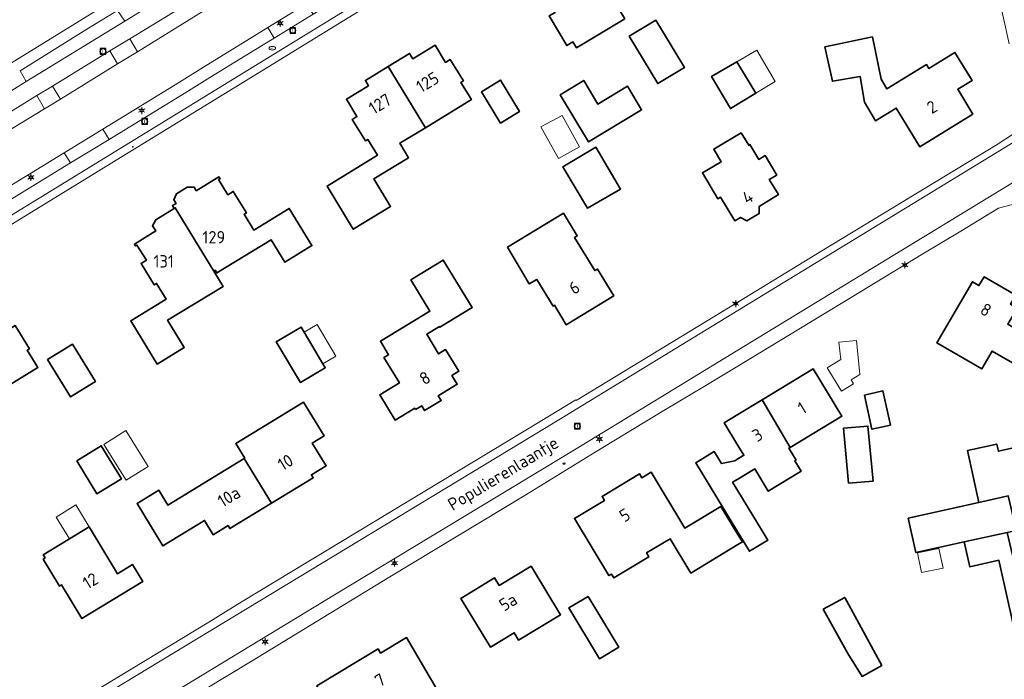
# Model space of a CAD drawing. Header units: metres. Extents: x 140853 to 145288, y 474558 to 480269.
# Tile 183 of 256: x 143396 to 143539, y 478289 to 478384. Entities that reach past the tile are written whole.
import ezdxf
from ezdxf.enums import TextEntityAlignment as Align

# ---------------------------------------------------------------- set-up
doc = ezdxf.new("R2010")
doc.units = ezdxf.units.M
doc.header["$MEASUREMENT"] = 0
for name, color, linetype, lineweight in [('B-WE-GR-GRAS_KRUIDENRIJK-G', 80, 'Continuous', 18), ('B-WE-KL-ET_LS_OV_LICHTMAST-S', 190, 'Continuous', 18), ('B-WE-KL-WATER_BRANDLEIDING_PUT-S', 150, 'Continuous', 18), ('B-WE-KL-WATER_PUT-S', 170, 'Continuous', 18), ('B-WE-OG-BEBOUWING-G', 7, 'Continuous', 35), ('B-WE-OG-BEBOUWING_BIJGEBOUW-G', 7, 'Continuous', 18), ('B-WE-OG-BEBOUWING_HUISNUMMER-T18', 10, 'Continuous', 18), ('B-WE-OG-BEBOUWING_LUIFEL-G', 7, 'Continuous', 18), ('B-WE-OG-BEBOUWING_STRAATNAAM-T18', 10, 'Continuous', 18), ('B-WE-OG-TERREIN_ERF-G', 7, 'Continuous', 18), ('B-WE-RI-GWA_RIOOLPUT-S', 30, 'Continuous', 18), ('B-WE-VH-VERHARDING_ASFALT-G', 252, 'Continuous', 18), ('B-WE-VH-VERHARDING_BETONSTRAATSTEEN-G', 252, 'Continuous', 18), ('B-WE-VH-VERHARDING_GRASBETONSTEEN-G', 70, 'Continuous', 18), ('B-WE-VH-VERHARDING_TEGEL-G', 252, 'Continuous', 18), ('X-XX-XX-ALGEMEEN-S', 7, 'Continuous', 18)]:
    doc.layers.add(name, color=color, linetype=linetype, lineweight=lineweight)
doc.styles.add('NLCS-ISO', font='txt')

# ---------------------------------------------------------------- blocks, each defined once
blk = doc.blocks.new('SIE-WEG_AFVALBAK_TYPE_01')
for radius in [0.25, 0.156]:
    blk.add_circle((0, 0), radius)
blk = doc.blocks.new('B-SIE-WEG_LICHTMAST-SO')
at = {"ltscale": 0.1}
for p, q in [((-1.1, 0.63), (-2.19, 1.27)), ((0, 1.27), (0, 2.53)), ((1.1, 0.63), (2.19, 1.27)), ((-1.1, -0.63), (-2.19, -1.27)), ((0, -1.27), (0, -2.53)), ((1.1, -0.63), (2.19, -1.27))]:
    blk.add_line(p, q, dxfattribs=at)
at = {"flags": 128}
for points in [[(-1.16, 0.5), (1.16, 0.5)], [(-1.16, -0.5), (1.16, -0.5)]]:
    blk.add_lwpolyline(points, dxfattribs=at)
at = {"ltscale": 0.1}
blk.add_circle((0, 0), 1.27, dxfattribs=at)
at = {"style": 'NLCS-ISO'}
blk.add_attdef('TYPE', text='', height=1.8, dxfattribs=at).set_placement((0, 2.53), align=Align.BOTTOM_CENTER)
blk = doc.blocks.new('SRI-PUT_INSPECTIE-SO')
at = {"lineweight": -3, "flags": 128}
blk.add_lwpolyline([(-2, -2), (2, -2), (2, 2), (-2, 2)], close=True, dxfattribs=at)
at = {"lineweight": -3, "ltscale": 1.5}
blk.add_circle((0, 0), 2, dxfattribs=at)
at = {"ltscale": 0.1, "style": 'NLCS-ISO'}
blk.add_text('I', height=2.5, dxfattribs=at).set_placement((0, -0.01), align=Align.MIDDLE_CENTER)
blk = doc.blocks.new('SIE-WEG_STRAATPOT_BRANDKRAAN-SO')
blk.add_ellipse((0, 0), major_axis=(-0.729, 0), ratio=0.685994)
at = {"style": 'NLCS-ISO'}
blk.add_text('BR', height=0.4, dxfattribs=at).set_placement((-0.3, -0.15))
blk = doc.blocks.new('SKL-WATERLEIDINGPUT-SO')
at = {"color": 0, "linetype": 'ByBlock', "lineweight": 18}
blk.add_ellipse((0, 0), major_axis=(2.5, 0), ratio=0.54, dxfattribs=at)
at = {"color": 0, "linetype": 'ByBlock', "lineweight": 18, "style": 'NLCS-ISO'}
blk.add_text('wl', height=1.8, dxfattribs=at).set_placement((0, 0), align=Align.MIDDLE_CENTER)

msp = doc.modelspace()

# ---------------------------------------------------------------- linework, layer by layer
at = {"layer": 'B-WE-GR-GRAS_KRUIDENRIJK-G', "ltscale": 0.2, "flags": 128}
for points in [[(143396.954, 478375.302), (143411.227, 478384.05), (143410.172, 478385.594), (143405.739, 478382.869), (143396.069, 478376.841), (143396.954, 478375.302)], [(143438.48, 478385.034), (143437.545, 478386.572), (143431.931, 478383.114), (143432.836, 478381.568), (143438.48, 478385.034)], [(143411.934, 478381.5), (143409.048, 478379.759), (143410.184, 478377.875), (143413.081, 478379.623), (143411.934, 478381.5)], [(143400.742, 478374.606), (143398.489, 478373.257), (143399.619, 478371.369), (143401.902, 478372.737), (143400.742, 478374.606)], [(143408.054, 478368.406), (143402.459, 478364.997), (143403.369, 478363.503), (143408.972, 478366.916), (143408.054, 478368.406)]]:
    msp.add_lwpolyline(points, close=True, dxfattribs=at)
at = {"layer": 'B-WE-OG-BEBOUWING-G', "ltscale": 0.2, "flags": 128}
for points in [[(143477.424, 478394.676), (143474.524, 478392.934), (143474.011, 478393.783), (143470.929, 478391.922), (143471.445, 478391.068), (143470.419, 478390.446), (143473.521, 478385.31), (143472.665, 478384.793), (143475.249, 478380.513), (143476.105, 478381.03), (143476.618, 478380.181), (143483.627, 478384.404), (143477.424, 478394.676)], [(143484.271, 478381.849), (143488.411, 478374.992), (143492.263, 478377.318), (143488.123, 478384.175), (143484.271, 478381.849)], [(143534.031, 478370.558), (143531.839, 478374.174), (143533.906, 478375.432), (143531.422, 478379.514), (143527.645, 478377.207), (143527.313, 478377.754), (143521.567, 478374.262), (143520.734, 478375.626), (143519.486, 478381.768), (143513.071, 478380.403), (143512.612, 478380.303), (143513.7, 478375.331), (143517.709, 478376.033), (143518.36, 478372.315), (143519.934, 478369.61), (143522.934, 478371.452), (143526.372, 478365.854), (143534.031, 478370.558)], [(143449.344, 478377.455), (143454.76, 478368.612), (143461.428, 478372.679), (143459.908, 478375.172), (143460.249, 478375.38), (143458.359, 478378.479), (143457.668, 478378.058), (143456.147, 478380.551), (143452.937, 478378.593), (143452.468, 478379.361), (143449.344, 478377.455)], [(143449.344, 478377.455), (143446.065, 478375.456), (143446.526, 478374.682), (143443.316, 478372.724), (143444.841, 478370.223), (143444.167, 478369.811), (143446.057, 478366.712), (143446.399, 478366.921), (143447.805, 478364.616), (143440.505, 478360.163), (143444.317, 478353.914), (143449.721, 478357.21), (143447.289, 478361.197), (143452.326, 478364.269), (143451.056, 478366.353), (143454.76, 478368.612), (143449.344, 478377.455)], [(143499.852, 478378.135), (143496.205, 478376.007), (143498.91, 478371.371), (143502.602, 478373.619), (143499.852, 478378.135)], [(143462.857, 478373.832), (143465.627, 478369.29), (143468.376, 478370.967), (143465.606, 478375.509), (143462.857, 478373.832)], [(143474.261, 478373.382), (143478.391, 478366.56), (143486.066, 478371.195), (143483.999, 478374.619), (143479.723, 478372.037), (143477.679, 478375.463), (143474.261, 478373.382)], [(143500.501, 478367.879), (143496.515, 478365.503), (143497.595, 478363.691), (143494.863, 478362.063), (143497.094, 478358.319), (143497.481, 478358.55), (143499.577, 478355.113), (143500.397, 478355.613), (143501.306, 478355.14), (143503.069, 478356.186), (143503.079, 478357.216), (143505.884, 478358.917), (143504.548, 478361.106), (143505.622, 478361.746), (143503.943, 478364.563), (143503.032, 478364.021), (143501.753, 478366.168), (143501.581, 478366.066), (143500.501, 478367.879)], [(143478.234, 478356.936), (143483.022, 478359.724), (143479.448, 478365.777), (143474.677, 478362.961), (143478.234, 478356.936)], [(143418.38, 478356.924), (143418.522, 478357.011), (143424.111, 478347.852), (143424.305, 478347.971), (143424.545, 478347.578), (143432.411, 478352.388), (143434.404, 478349.129), (143438.328, 478351.529), (143435.026, 478356.929), (143429.89, 478353.789), (143428.492, 478356.075), (143428.825, 478356.279), (143426.926, 478359.384), (143426.141, 478358.904), (143424.816, 478361.087), (143425.013, 478361.206), (143424.842, 478361.488), (143421.565, 478359.474), (143421.251, 478359.985), (143420.268, 478360.013), (143418.734, 478359.05), (143418.321, 478358.177), (143418.647, 478357.648), (143418.129, 478357.322), (143418.38, 478356.924)], [(143424.111, 478347.852), (143418.522, 478357.011), (143418.38, 478356.924), (143415.704, 478355.29), (143415.234, 478354.416), (143415.698, 478353.7), (143412.616, 478351.76), (143412.792, 478351.48), (143412.986, 478351.603), (143414.355, 478349.428), (143413.585, 478348.943), (143415.479, 478345.846), (143415.82, 478346.055), (143417.213, 478343.777), (143412.077, 478340.636), (143415.906, 478334.374), (143419.839, 478336.779), (143417.429, 478340.721), (143425.465, 478345.635), (143424.111, 478347.852)], [(143466.62, 478351.289), (143469.794, 478345.986), (143470.887, 478346.651), (143473.241, 478342.78), (143473.429, 478342.894), (143475.148, 478340.066), (143482.029, 478344.249), (143479.66, 478348.146), (143479.276, 478347.912), (143476.356, 478352.714), (143476.741, 478352.948), (143474.746, 478356.229), (143466.62, 478351.289)], [(143453.341, 478327.791), (143454.227, 478328.333), (143454.644, 478327.651), (143457.043, 478329.115), (143456.626, 478329.798), (143459.357, 478331.466), (143458.585, 478332.729), (143459.592, 478333.344), (143457.679, 478336.476), (143456.672, 478335.861), (143454.946, 478338.686), (143456.781, 478339.807), (143456.833, 478339.721), (143461.526, 478342.589), (143457.34, 478349.441), (143452.647, 478346.574), (143455.41, 478342.051), (143448.242, 478337.672), (143449.43, 478335.726), (143448.748, 478335.309), (143450.979, 478331.657), (143448.154, 478329.931), (143450.396, 478326.261), (143453.221, 478327.987), (143453.341, 478327.791)], [(143539.765, 478334.558), (143542.012, 478338.434), (143539.07, 478340.139), (143540.426, 478342.495), (143539.479, 478343.055), (143540.243, 478344.346), (143535.671, 478347.037), (143534.91, 478345.744), (143533.962, 478346.302), (143528.822, 478337.434), (143535.319, 478333.668), (143536.824, 478336.263), (143539.765, 478334.558)], [(143391.928, 478329.8), (143398.61, 478333.9), (143397.083, 478336.389), (143397.424, 478336.598), (143395.369, 478339.948), (143394.687, 478339.53), (143393.165, 478342.01), (143389.977, 478340.054), (143389.506, 478340.821), (143386.318, 478338.865), (143391.928, 478329.8)], [(143437.189, 478338.978), (143436.744, 478339.725), (143433.165, 478337.592), (143436.665, 478331.719), (143440.245, 478333.852), (143439.906, 478334.42), (143437.189, 478338.978)], [(143400.038, 478335.035), (143403.359, 478329.622), (143406.964, 478331.834), (143403.643, 478337.247), (143400.038, 478335.035)], [(143503.504, 478329.196), (143507.59, 478322.318), (143515.074, 478326.85), (143510.923, 478333.688), (143503.504, 478329.196)], [(143518.319, 478329.871), (143519.405, 478324.934), (143522.1, 478325.531), (143521, 478330.496), (143518.319, 478329.871)], [(143432.49, 478314.252), (143438.511, 478317.923), (143438.251, 478318.35), (143440.385, 478319.651), (143438.376, 478322.947), (143440.083, 478323.988), (143437.121, 478328.846), (143427.311, 478322.864), (143428.596, 478320.756), (143428.522, 478320.711), (143432.49, 478314.252)], [(143500, 478322.601), (143500.866, 478321.17), (143500, 478320.646), (143499.549, 478320.373), (143497.626, 478319.957), (143496.57, 478321.702), (143493.909, 478320.091), (143500, 478310.032), (143501.673, 478307.268), (143504.325, 478308.874), (143500, 478316.017), (143499.244, 478317.265), (143500, 478317.723), (143502.444, 478319.202), (143504.401, 478315.969), (143509.166, 478318.854), (143508.249, 478320.368), (143508.438, 478320.482), (143507.397, 478322.201), (143507.59, 478322.318), (143503.504, 478329.196), (143500, 478327.075), (143498.018, 478325.875), (143500, 478322.601)], [(143516.008, 478317.109), (143519.57, 478317.434), (143518.843, 478325.39), (143515.28, 478325.075), (143516.008, 478317.109)], [(143545.723, 478323.545), (143537.73, 478321.761), (143537.499, 478322.796), (143533.243, 478321.846), (143534.918, 478314.341), (143539.158, 478315.287), (143539.605, 478313.285), (143543.566, 478314.175), (143543.347, 478315.151), (143547.405, 478316.064), (143545.723, 478323.545)], [(143404.263, 478320.378), (143407.198, 478315.592), (143410.745, 478317.768), (143407.81, 478322.554), (143404.263, 478320.378)], [(143432.49, 478314.252), (143428.522, 478320.711), (143417.464, 478313.927), (143416.13, 478316.1), (143412.994, 478314.176), (143416.745, 478308.032), (143422.787, 478311.724), (143424.043, 478309.667), (143426.174, 478310.986), (143426.434, 478310.559), (143432.49, 478314.252)], [(143500, 478308.227), (143500.648, 478308.62), (143500, 478309.681), (143497.519, 478313.745), (143492.343, 478310.612), (143487.434, 478318.722), (143486.11, 478317.921), (143485.77, 478318.478), (143480.332, 478315.186), (143480.664, 478314.624), (143476.335, 478312.004), (143481.323, 478303.741), (143481.7, 478303.968), (143482.041, 478303.403), (143487.126, 478306.472), (143486.785, 478307.037), (143490.188, 478309.091), (143493.201, 478304.112), (143500, 478308.227)], [(143532.77, 478308.637), (143539.013, 478309.978), (143540.285, 478310.26), (143539.605, 478313.285), (143539.158, 478315.287), (143534.918, 478314.341), (143524.67, 478312.054), (143525.779, 478307.087), (143532.77, 478308.637)], [(143399.414, 478306.736), (143399.683, 478306.292), (143399.409, 478306.126), (143401.766, 478302.234), (143402.039, 478302.4), (143404.981, 478297.541), (143413.822, 478302.9), (143412.345, 478305.337), (143410.173, 478304.021), (143406.067, 478310.793), (143403.207, 478309.049), (143399.414, 478306.736)], [(143539.013, 478309.978), (143532.77, 478308.637), (143533.573, 478305.018), (143537.81, 478305.959), (143539.919, 478296.46), (143547.104, 478298.056), (143546.599, 478300.331), (143550.689, 478301.24), (143549.239, 478307.769), (143545.168, 478306.866), (143544.951, 478307.842), (143539.748, 478306.686), (143539.013, 478309.978)], [(143470.068, 478305.125), (143465.427, 478302.321), (143464.774, 478303.398), (143459.898, 478300.441), (143464.171, 478293.384), (143467.609, 478295.465), (143468.257, 478294.396), (143474.339, 478298.078), (143470.068, 478305.125)], [(143478.316, 478300.724), (143475.53, 478299.051), (143479.979, 478291.692), (143482.76, 478293.373), (143478.316, 478300.724)], [(143520.864, 478290.722), (143515.485, 478300.581), (143512.356, 478298.88), (143515.94, 478292.443), (143517.984, 478289.151), (143520.864, 478290.722)], [(143456.452, 478287.193), (143452.007, 478294.767), (143448.272, 478292.517), (143447.911, 478293.117), (143439.051, 478287.78), (143441.196, 478284.249), (143442, 478284.736), (143442.342, 478284.171), (143443.069, 478284.612), (143444.887, 478281.61), (143449.388, 478284.332), (143450.008, 478283.305), (143456.452, 478287.193)]]:
    msp.add_lwpolyline(points, close=True, dxfattribs=at)
at = {"layer": 'B-WE-OG-BEBOUWING_BIJGEBOUW-G', "ltscale": 0.2, "flags": 128}
for points in [[(143499.852, 478378.135), (143502.602, 478373.619), (143505.379, 478375.311), (143502.746, 478379.824), (143499.852, 478378.135)], [(143477.091, 478365.854), (143474.563, 478370.399), (143471.46, 478368.738), (143474.016, 478364.143), (143477.091, 478365.854)], [(143439.906, 478334.42), (143441.772, 478335.532), (143439.07, 478340.099), (143437.189, 478338.978), (143439.906, 478334.42)], [(143408.192, 478322.749), (143411.429, 478317.55), (143414.627, 478319.541), (143411.39, 478324.74), (143408.192, 478322.749)], [(143526.569, 478304.215), (143529.739, 478304.819), (143529.089, 478307.655), (143526.029, 478307.046), (143526.569, 478304.215)]]:
    msp.add_lwpolyline(points, close=True, dxfattribs=at)
at = {"layer": 'B-WE-OG-BEBOUWING_LUIFEL-G', "ltscale": 0.2, "flags": 128}
for points in [[(143512.93, 478333.851), (143515.005, 478330.431), (143516.766, 478331.497), (143516.403, 478332.096), (143517.686, 478332.873), (143517.175, 478337.792), (143514.639, 478337.529), (143514.897, 478335.042), (143512.93, 478333.851)], [(143406.067, 478310.793), (143404.13, 478313.969), (143401.27, 478312.225), (143403.207, 478309.049), (143406.067, 478310.793)]]:
    msp.add_lwpolyline(points, close=True, dxfattribs=at)
at = {"layer": 'B-WE-OG-TERREIN_ERF-G', "ltscale": 0.2, "flags": 128}
msp.add_lwpolyline([(143539.266, 478380.761), (143533.37, 478407.699), (143528.557, 478428.51), (143528.557, 478428.51, 0.2995082), (143522.228, 478432.597), (143522.228, 478432.597), (143517.8, 478429.916), (143503.126, 478421.102), (143500, 478419.182), (143447.316, 478386.835), (143445.686, 478385.831), (143428.563, 478375.283), (143410.854, 478364.438), (143394.701, 478354.522), (143378.599, 478344.709), (143359.733, 478333.17), (143358.868, 478332.64), (143343.11, 478322.98), (143317.257, 478307.174), (143287.341, 478288.79)], format="xyb", dxfattribs=at)
for points in [[(143366.83, 478360.768), (143431.777, 478400.844)], [(143288.292, 478250), (143349.106, 478232.612), (143376.355, 478224.764), (143378.285, 478224.233), (143381.702, 478226.658), (143389.788, 478250), (143391.129, 478253.876), (143397.518, 478272.336), (143400.121, 478279.549), (143401.667, 478282.563), (143404.816, 478285.765), (143423.38, 478297.009), (143428.208, 478300.011), (143471.387, 478326.071), (143476.513, 478329.217), (143476.592, 478329.089), (143500, 478343.366), (143512.139, 478350.778), (143537.555, 478366.201), (143540.071, 478367.842)], [(143541.549, 478357.976), (143537.719, 478356.937), (143532.296, 478353.628), (143526.769, 478350.327), (143516.575, 478344.103), (143500, 478334.091), (143495.137, 478331.154), (143489.26, 478327.637), (143479.35, 478321.623), (143469.275, 478315.46), (143449.624, 478303.551), (143429.422, 478291.252), (143413.244, 478281.517)], [(143539.919, 478296.46), (143537.81, 478305.959), (143533.573, 478305.018), (143532.77, 478308.637), (143525.779, 478307.087), (143524.67, 478312.054), (143534.918, 478314.341), (143534.918, 478314.341), (143533.243, 478321.846), (143537.499, 478322.796), (143537.73, 478321.761), (143545.723, 478323.545)]]:
    msp.add_lwpolyline(points, dxfattribs=at)
for points in [[(143477.424, 478394.676), (143483.627, 478384.404), (143476.618, 478380.181), (143476.105, 478381.03), (143475.249, 478380.513), (143472.665, 478384.793), (143473.521, 478385.31), (143470.419, 478390.446), (143471.445, 478391.068), (143470.929, 478391.922), (143474.011, 478393.783), (143474.524, 478392.934), (143477.424, 478394.676)], [(143484.271, 478381.849), (143488.123, 478384.175), (143492.263, 478377.318), (143488.411, 478374.992), (143484.271, 478381.849)], [(143534.031, 478370.558), (143526.372, 478365.854), (143522.934, 478371.452), (143519.934, 478369.61), (143518.36, 478372.315), (143517.709, 478376.033), (143513.7, 478375.331), (143512.612, 478380.303), (143513.071, 478380.403), (143519.486, 478381.768), (143520.734, 478375.626), (143521.567, 478374.262), (143527.313, 478377.754), (143527.645, 478377.207), (143531.422, 478379.514), (143533.906, 478375.432), (143531.839, 478374.174), (143534.031, 478370.558)], [(143454.76, 478368.612), (143451.056, 478366.353), (143452.326, 478364.269), (143447.289, 478361.197), (143449.721, 478357.21), (143444.317, 478353.914), (143440.505, 478360.163), (143447.805, 478364.616), (143446.399, 478366.921), (143446.057, 478366.712), (143444.167, 478369.811), (143444.841, 478370.223), (143443.316, 478372.724), (143446.526, 478374.682), (143446.065, 478375.456), (143449.344, 478377.455), (143452.468, 478379.361), (143452.937, 478378.593), (143456.147, 478380.551), (143457.668, 478378.058), (143458.359, 478378.479), (143460.249, 478375.38), (143459.908, 478375.172), (143461.428, 478372.679), (143454.76, 478368.612)], [(143502.602, 478373.619), (143498.91, 478371.371), (143496.205, 478376.007), (143499.852, 478378.135), (143502.602, 478373.619)], [(143462.857, 478373.832), (143465.606, 478375.509), (143468.376, 478370.967), (143465.627, 478369.29), (143462.857, 478373.832)], [(143474.261, 478373.382), (143477.679, 478375.463), (143479.723, 478372.037), (143483.999, 478374.619), (143486.066, 478371.195), (143478.391, 478366.56), (143474.261, 478373.382)], [(143500.501, 478367.879), (143501.581, 478366.066), (143501.753, 478366.168), (143503.032, 478364.021), (143503.943, 478364.563), (143505.622, 478361.746), (143504.548, 478361.106), (143505.884, 478358.917), (143503.079, 478357.216), (143503.069, 478356.186), (143501.306, 478355.14), (143500.397, 478355.613), (143499.577, 478355.113), (143497.481, 478358.55), (143497.094, 478358.319), (143494.863, 478362.063), (143497.595, 478363.691), (143496.515, 478365.503), (143500.501, 478367.879)], [(143478.234, 478356.936), (143474.677, 478362.961), (143479.448, 478365.777), (143483.022, 478359.724), (143478.234, 478356.936)], [(143418.38, 478356.924), (143418.129, 478357.322), (143418.647, 478357.648), (143418.321, 478358.177), (143418.734, 478359.05), (143420.268, 478360.013), (143421.251, 478359.985), (143421.565, 478359.474), (143424.842, 478361.488), (143425.013, 478361.206), (143424.816, 478361.087), (143426.141, 478358.904), (143426.926, 478359.384), (143428.825, 478356.279), (143428.492, 478356.075), (143429.89, 478353.789), (143435.026, 478356.929), (143438.328, 478351.529), (143434.404, 478349.129), (143432.411, 478352.388), (143424.545, 478347.578), (143424.305, 478347.971), (143424.111, 478347.852), (143425.465, 478345.635), (143417.429, 478340.721), (143419.839, 478336.779), (143415.906, 478334.374), (143412.077, 478340.636), (143417.213, 478343.777), (143415.82, 478346.055), (143415.479, 478345.846), (143413.585, 478348.943), (143414.355, 478349.428), (143412.986, 478351.603), (143412.792, 478351.48), (143412.616, 478351.76), (143415.698, 478353.7), (143415.234, 478354.416), (143415.704, 478355.29), (143418.38, 478356.924)], [(143466.62, 478351.289), (143474.746, 478356.229), (143476.741, 478352.948), (143476.356, 478352.714), (143479.276, 478347.912), (143479.66, 478348.146), (143482.029, 478344.249), (143475.148, 478340.066), (143473.429, 478342.894), (143473.241, 478342.78), (143470.887, 478346.651), (143469.794, 478345.986), (143466.62, 478351.289)], [(143453.341, 478327.791), (143453.221, 478327.987), (143450.396, 478326.261), (143448.154, 478329.931), (143450.979, 478331.657), (143448.748, 478335.309), (143449.43, 478335.726), (143448.242, 478337.672), (143455.41, 478342.051), (143452.647, 478346.574), (143457.34, 478349.441), (143461.526, 478342.589), (143456.833, 478339.721), (143456.781, 478339.807), (143454.946, 478338.686), (143456.672, 478335.861), (143457.679, 478336.476), (143459.592, 478333.344), (143458.585, 478332.729), (143459.357, 478331.466), (143456.626, 478329.798), (143457.043, 478329.115), (143454.644, 478327.651), (143454.227, 478328.333), (143453.341, 478327.791)], [(143539.765, 478334.558), (143536.824, 478336.263), (143535.319, 478333.668), (143528.822, 478337.434), (143533.962, 478346.302), (143534.91, 478345.744), (143535.671, 478347.037), (143540.243, 478344.346), (143539.479, 478343.055), (143540.426, 478342.495), (143539.07, 478340.139), (143542.012, 478338.434), (143539.765, 478334.558)], [(143391.928, 478329.8), (143393.105, 478327.882), (143386.525, 478323.845), (143388.528, 478320.58), (143383.209, 478317.317), (143379.893, 478322.721), (143385.033, 478325.874), (143383.621, 478328.176), (143383.28, 478327.966), (143381.381, 478331.06), (143382.063, 478331.479), (143380.38, 478334.165), (143383.568, 478336.121), (143383.097, 478336.888), (143386.318, 478338.865), (143389.506, 478340.821), (143389.977, 478340.054), (143393.165, 478342.01), (143394.687, 478339.53), (143395.369, 478339.948), (143397.424, 478336.598), (143397.083, 478336.389), (143398.61, 478333.9), (143391.928, 478329.8)], [(143439.906, 478334.42), (143440.245, 478333.852), (143436.665, 478331.719), (143433.165, 478337.592), (143436.744, 478339.725), (143437.189, 478338.978), (143439.906, 478334.42)], [(143400.038, 478335.035), (143403.643, 478337.247), (143406.964, 478331.834), (143403.359, 478329.622), (143400.038, 478335.035)], [(143500, 478320.646), (143500.866, 478321.17), (143500, 478322.601), (143498.018, 478325.875), (143500, 478327.075), (143503.504, 478329.196), (143510.923, 478333.688), (143515.074, 478326.85), (143507.59, 478322.318), (143507.397, 478322.201), (143508.438, 478320.482), (143508.249, 478320.368), (143509.166, 478318.854), (143504.401, 478315.969), (143502.444, 478319.202), (143500, 478317.723), (143499.244, 478317.265), (143500, 478316.017), (143504.325, 478308.874), (143501.673, 478307.268), (143500, 478310.032), (143493.909, 478320.091), (143496.57, 478321.702), (143497.626, 478319.957), (143499.549, 478320.373), (143500, 478320.646)], [(143518.319, 478329.871), (143521, 478330.496), (143522.1, 478325.531), (143519.405, 478324.934), (143518.319, 478329.871)], [(143428.522, 478320.711), (143428.596, 478320.756), (143427.311, 478322.864), (143437.121, 478328.846), (143440.083, 478323.988), (143438.376, 478322.947), (143440.385, 478319.651), (143438.251, 478318.35), (143438.511, 478317.923), (143432.49, 478314.252), (143426.434, 478310.559), (143426.174, 478310.986), (143424.043, 478309.667), (143422.787, 478311.724), (143416.745, 478308.032), (143412.994, 478314.176), (143416.13, 478316.1), (143417.464, 478313.927), (143428.522, 478320.711)], [(143516.008, 478317.109), (143515.28, 478325.075), (143518.843, 478325.39), (143519.57, 478317.434), (143516.008, 478317.109)], [(143404.263, 478320.378), (143407.81, 478322.554), (143410.745, 478317.768), (143407.198, 478315.592), (143404.263, 478320.378)], [(143500, 478309.681), (143500.648, 478308.62), (143500, 478308.227), (143493.201, 478304.112), (143490.188, 478309.091), (143486.785, 478307.037), (143487.126, 478306.472), (143482.041, 478303.403), (143481.7, 478303.968), (143481.323, 478303.741), (143476.335, 478312.004), (143480.664, 478314.624), (143480.332, 478315.186), (143485.77, 478318.478), (143486.11, 478317.921), (143487.434, 478318.722), (143492.343, 478310.612), (143497.519, 478313.745), (143500, 478309.681)], [(143410.173, 478304.021), (143412.345, 478305.337), (143413.822, 478302.9), (143404.981, 478297.541), (143402.039, 478302.4), (143401.766, 478302.234), (143399.409, 478306.126), (143399.683, 478306.292), (143399.414, 478306.736), (143403.207, 478309.049), (143406.067, 478310.793), (143410.173, 478304.021)], [(143470.068, 478305.125), (143474.339, 478298.078), (143468.257, 478294.396), (143467.609, 478295.465), (143464.171, 478293.384), (143459.898, 478300.441), (143464.774, 478303.398), (143465.427, 478302.321), (143470.068, 478305.125)], [(143478.316, 478300.724), (143482.76, 478293.373), (143479.979, 478291.692), (143475.53, 478299.051), (143478.316, 478300.724)], [(143520.864, 478290.722), (143517.984, 478289.151), (143515.94, 478292.443), (143512.356, 478298.88), (143515.485, 478300.581), (143520.864, 478290.722)], [(143456.452, 478287.193), (143450.008, 478283.305), (143449.388, 478284.332), (143444.887, 478281.61), (143443.069, 478284.612), (143442.342, 478284.171), (143442, 478284.736), (143441.196, 478284.249), (143439.051, 478287.78), (143447.911, 478293.117), (143448.272, 478292.517), (143452.007, 478294.767), (143456.452, 478287.193)]]:
    msp.add_lwpolyline(points, close=True, dxfattribs=at)
at = {"layer": 'B-WE-VH-VERHARDING_ASFALT-G', "ltscale": 0.2, "flags": 128}
for points in [[(143390.173, 478368.142), (143398.489, 478373.257), (143400.742, 478374.606), (143409.048, 478379.759), (143411.934, 478381.5), (143421.462, 478387.319), (143423.488, 478388.572), (143437.296, 478397.056), (143435.959, 478399.231), (143433.245, 478397.563), (143433.245, 478397.563), (143420.614, 478389.803), (143417.886, 478388.131), (143414, 478385.749), (143411.227, 478384.05), (143396.954, 478375.302), (143394.076, 478373.538)], [(143387.943, 478356.154), (143402.459, 478364.997), (143408.054, 478368.406), (143419.134, 478375.231), (143422.622, 478377.38), (143429.273, 478381.477), (143431.931, 478383.114), (143437.545, 478386.572), (143443.135, 478389.968), (143439.445, 478395.865), (143438.422, 478395.225), (143424.805, 478386.872), (143422.593, 478385.491), (143413.081, 478379.623), (143410.184, 478377.875), (143401.902, 478372.737), (143399.619, 478371.369), (143391.299, 478366.311)]]:
    msp.add_lwpolyline(points, dxfattribs=at)
for points in [[(143403.369, 478363.503), (143388.853, 478354.66), (143386.107, 478353.015), (143373.116, 478345.045), (143371.099, 478343.808), (143367.181, 478341.404), (143362.08, 478338.275), (143358.897, 478336.322), (143357.236, 478335.303), (143358.294, 478333.577), (143375.419, 478344.047), (143432.052, 478378.762), (143445.1, 478386.781), (143444.081, 478388.436), (143438.48, 478385.034), (143432.836, 478381.568), (143430.166, 478379.929), (143423.552, 478375.868), (143420.059, 478373.724), (143408.972, 478366.916), (143403.369, 478363.503)], [(143445.686, 478385.831), (143445.1, 478386.781), (143432.052, 478378.762), (143375.419, 478344.047), (143358.294, 478333.577), (143358.868, 478332.64), (143359.733, 478333.17), (143378.599, 478344.709), (143394.701, 478354.522), (143410.854, 478364.438), (143428.563, 478375.283), (143445.686, 478385.831)]]:
    msp.add_lwpolyline(points, close=True, dxfattribs=at)
at = {"layer": 'B-WE-VH-VERHARDING_BETONSTRAATSTEEN-G', "ltscale": 0.2, "flags": 128}
msp.add_lwpolyline([(143541.245, 478380.188), (143537.479, 478397.262), (143530.701, 478427.58), (143530.802, 478427.608), (143530.802, 478427.608, 0.4162467), (143531.529, 478428.854), (143531.529, 478428.854), (143530.427, 478433.737), (143530.211, 478434.774), (143530.01, 478435.779), (143530.01, 478435.779, 0.10945), (143529.468, 478437.002), (143529.468, 478437.002), (143522.228, 478432.597), (143522.228, 478432.597, -0.2995082), (143528.557, 478428.51), (143528.557, 478428.51), (143533.37, 478407.699), (143539.266, 478380.761)], format="xyb", dxfattribs=at)
for points in [[(143540.071, 478367.842), (143537.555, 478366.201), (143512.139, 478350.778), (143500, 478343.366), (143476.592, 478329.089), (143476.513, 478329.217), (143471.387, 478326.071), (143428.208, 478300.011), (143423.38, 478297.009), (143404.816, 478285.765)], [(143542.237, 478367.926), (143500, 478342.144), (143474.069, 478326.323), (143407.427, 478285.96)], [(143407.427, 478285.96), (143474.069, 478326.323), (143500, 478342.144), (143542.237, 478367.926)], [(143409.166, 478281.281), (143441.592, 478300.942), (143476.574, 478322.123), (143500, 478336.387), (143540.159, 478360.869)], [(143540.159, 478360.869), (143500, 478336.387), (143476.574, 478322.123), (143441.592, 478300.942), (143409.166, 478281.281)], [(143413.244, 478281.517), (143429.422, 478291.252), (143449.624, 478303.551), (143469.275, 478315.46), (143479.35, 478321.623), (143489.26, 478327.637), (143495.137, 478331.154), (143500, 478334.091), (143516.575, 478344.103), (143526.769, 478350.327), (143532.296, 478353.628), (143537.719, 478356.937), (143541.549, 478357.976)]]:
    msp.add_lwpolyline(points, dxfattribs=at)
at = {"layer": 'B-WE-VH-VERHARDING_GRASBETONSTEEN-G', "ltscale": 0.2, "flags": 128}
for points in [[(143411.934, 478381.5), (143413.081, 478379.623), (143422.593, 478385.491), (143421.462, 478387.319), (143411.934, 478381.5)], [(143408.054, 478368.406), (143408.972, 478366.916), (143420.059, 478373.724), (143423.552, 478375.868), (143430.166, 478379.929), (143432.836, 478381.568), (143431.931, 478383.114), (143429.273, 478381.477), (143422.622, 478377.38), (143419.134, 478375.231), (143408.054, 478368.406)], [(143409.048, 478379.759), (143400.742, 478374.606), (143401.902, 478372.737), (143410.184, 478377.875), (143409.048, 478379.759)], [(143399.619, 478371.369), (143398.489, 478373.257), (143390.173, 478368.142), (143391.299, 478366.311), (143399.619, 478371.369)], [(143388.853, 478354.66), (143403.369, 478363.503), (143402.459, 478364.997), (143387.943, 478356.154), (143388.853, 478354.66)]]:
    msp.add_lwpolyline(points, close=True, dxfattribs=at)
at = {"layer": 'B-WE-VH-VERHARDING_TEGEL-G', "ltscale": 0.2, "flags": 128}
msp.add_lwpolyline([(143394.076, 478373.538), (143396.954, 478375.302), (143396.069, 478376.841), (143405.739, 478382.869), (143410.172, 478385.594), (143411.227, 478384.05), (143414, 478385.749), (143414, 478385.749), (143412.971, 478387.314), (143416.851, 478389.716), (143417.886, 478388.131), (143420.614, 478389.803), (143419.635, 478391.442), (143423.82, 478394.038), (143432.217, 478399.19), (143433.245, 478397.563), (143435.959, 478399.231), (143441.126, 478402.407), (143440.174, 478404.11), (143439.628, 478405.689), (143431.777, 478400.844), (143366.83, 478360.768)], dxfattribs=at)

# ---------------------------------------------------------------- block references
at = {"layer": 'B-WE-KL-ET_LS_OV_LICHTMAST-S', "xscale": 0.2, "yscale": 0.2, "zscale": 0.2}
for p in [(143433.71, 478383.722), (143413.668, 478371.095), (143397.63, 478361.42), (143524.181, 478348.724), (143499.683, 478343.14), (143479.954, 478323.516), (143450.286, 478305.552), (143431.538, 478294.167)]:
    msp.add_blockref('B-SIE-WEG_LICHTMAST-SO', p, dxfattribs=at)
at = {"layer": 'B-WE-KL-WATER_BRANDLEIDING_PUT-S', "xscale": 0.2, "yscale": 0.2, "zscale": 0.2}
msp.add_blockref('SIE-WEG_STRAATPOT_BRANDKRAAN-SO', (143474.824, 478319.971), dxfattribs=at)
at = {"layer": 'B-WE-KL-WATER_PUT-S', "xscale": 0.2, "yscale": 0.2, "zscale": 0.2}
msp.add_blockref('SKL-WATERLEIDINGPUT-SO', (143432.569, 478380.127), dxfattribs=at)
at = {"layer": 'B-WE-RI-GWA_RIOOLPUT-S', "xscale": 0.2, "yscale": 0.2, "zscale": 0.2}
for p in [(143435.55, 478382.69), (143408.061, 478379.666), (143414.097, 478369.523), (143476.755, 478325.383)]:
    msp.add_blockref('SRI-PUT_INSPECTIE-SO', p, dxfattribs=at)
at = {"layer": 'X-XX-XX-ALGEMEEN-S', "xscale": 0.2, "yscale": 0.2, "zscale": 0.2}
for p in [(143412.408, 478365.839), (143458.451, 478318.252)]:
    msp.add_blockref('SIE-WEG_AFVALBAK_TYPE_01', p, dxfattribs=at)

# ---------------------------------------------------------------- texts
at = {"layer": 'B-WE-OG-BEBOUWING_HUISNUMMER-T18', "style": 'NLCS-ISO'}
for s, rotation, p in [('125', 31.4, (143455.063, 478375.205)), ('127', 31.4, (143448.179, 478372.06)), ('2', 31.5, (143528.108, 478371.614)), ('4', 31.4, (143501.418, 478358.557)), ('6', 31.3, (143476.318, 478345.459)), ('8', 329.5, (143535.926, 478342.245)), ('8', 31.4, (143454.681, 478332.359)), ('1', 31.2, (143509.285, 478328.02)), ('3', 31.2, (143502.833, 478324.114)), ('10', 31.4, (143434.484, 478320.153)), ('10a', 31.4, (143426.306, 478315.166)), ('5', 31.2, (143483.618, 478312.499)), ('12', 31.2, (143406.242, 478302.983)), ('5a', 31.3, (143466.725, 478299.903)), ('7', 31.1, (143448.187, 478288.613))]:
    msp.add_text(s, height=1.8, rotation=rotation, dxfattribs=at).set_placement(p, align=Align.MIDDLE_CENTER)
for s, p in [('129', (143424.116, 478352.743)), ('131', (143416.854, 478349.258))]:
    msp.add_text(s, height=1.8, dxfattribs=at).set_placement(p, align=Align.MIDDLE_CENTER)
at = {"layer": 'B-WE-OG-BEBOUWING_STRAATNAAM-T18', "style": 'NLCS-ISO'}
msp.add_text('Populierenlaantje', height=1.8, rotation=31.2, dxfattribs=at).set_placement((143465.998, 478318.54), align=Align.MIDDLE_CENTER)

doc.saveas('drawing.dxf')
